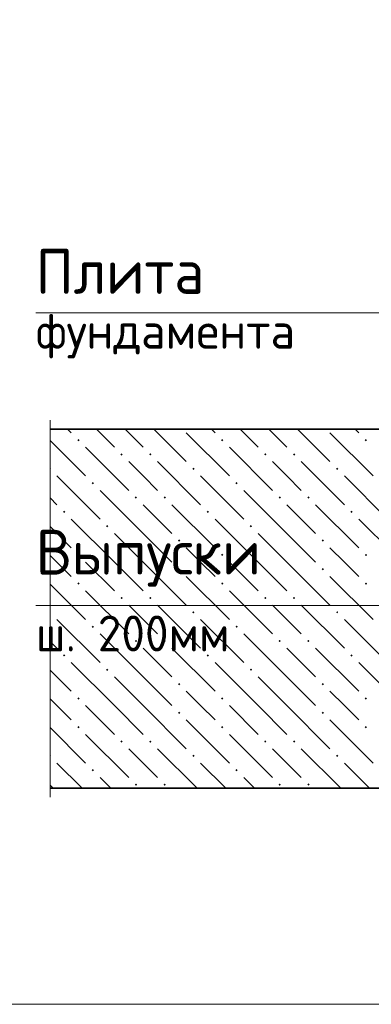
# Model space of a CAD drawing. Header units: millimetres. Extents: x 0 to 21000, y -5 to 14850.
# Tile 27 of 35: x 13053 to 14032, y 3448 to 6192. Entities that reach past the tile are written whole.
import ezdxf

# ---------------------------------------------------------------- set-up
doc = ezdxf.new("R2010")
doc.units = ezdxf.units.MM
for name, color, linetype, lineweight in [('Standard', 7, 'Continuous', 25), ('Позиционная метка диаметр_ шаг', 7, 'Continuous', 13), ('Позиционная метка линия выноска', 7, 'Continuous', 13)]:
    doc.layers.add(name, color=color, linetype=linetype, lineweight=lineweight)
doc.layers.add('ЖБ Плита Фундамента верхний уровень', color=7, linetype='Continuous', lineweight=25, true_color=0x783c14)
doc.layers.add('Размерная выноска', color=7, linetype='Continuous')
doc.styles.add('ISOCPEUR', font='txt')

msp = doc.modelspace()

# ---------------------------------------------------------------- hatches: boundary and pattern name
at = {"layer": 'ЖБ Плита Фундамента верхний уровень', "linetype": 'Continuous', "lineweight": 18, "transparency": 33554687}
for points in [[(13213.4, 5019.9), (13216.6, 5023.2), (13219.9, 5019.9), (13216.6, 5016.7)], [(13613.4, 5019.9), (13616.6, 5023.2), (13619.9, 5019.9), (13616.6, 5016.7)], [(14013.4, 5019.9), (14016.6, 5023.2), (14019.9, 5019.9), (14016.6, 5016.7)], [(13333.4, 4979.9), (13336.6, 4983.2), (13339.8, 4979.9), (13336.6, 4976.7)], [(13413.4, 4979.9), (13416.6, 4983.2), (13419.9, 4979.9), (13416.6, 4976.7)], [(13733.4, 4979.9), (13736.6, 4983.2), (13739.8, 4979.9), (13736.6, 4976.7)], [(13813.4, 4979.9), (13816.6, 4983.2), (13819.9, 4979.9), (13816.6, 4976.7)], [(13137.8, 4942), (13139.8, 4939.9), (13137.8, 4937.8)], [(13533.4, 4939.9), (13536.6, 4943.2), (13539.8, 4939.9), (13536.6, 4936.7)], [(13933.4, 4939.9), (13936.6, 4943.2), (13939.8, 4939.9), (13936.6, 4936.7)], [(13253.4, 4899.9), (13256.6, 4903.2), (13259.9, 4899.9), (13256.6, 4896.7)], [(13653.4, 4899.9), (13656.6, 4903.2), (13659.9, 4899.9), (13656.6, 4896.7)], [(13373.4, 4859.9), (13376.6, 4863.2), (13379.9, 4859.9), (13376.6, 4856.7)], [(13453.4, 4859.9), (13456.6, 4863.2), (13459.9, 4859.9), (13456.6, 4856.7)], [(13773.4, 4859.9), (13776.6, 4863.2), (13779.9, 4859.9), (13776.6, 4856.7)], [(13853.4, 4859.9), (13856.6, 4863.2), (13859.9, 4859.9), (13856.6, 4856.7)], [(13173.4, 4819.9), (13176.6, 4823.2), (13179.9, 4819.9), (13176.6, 4816.7)], [(13573.4, 4819.9), (13576.6, 4823.2), (13579.9, 4819.9), (13576.6, 4816.7)], [(13973.4, 4819.9), (13976.6, 4823.2), (13979.9, 4819.9), (13976.6, 4816.7)], [(13293.3, 4779.9), (13296.6, 4783.2), (13299.9, 4779.9), (13296.6, 4776.7)], [(13693.3, 4779.9), (13696.6, 4783.2), (13699.9, 4779.9), (13696.6, 4776.7)], [(13493.3, 4739.9), (13496.6, 4743.2), (13499.9, 4739.9), (13496.6, 4736.7)], [(13893.3, 4739.9), (13896.6, 4743.2), (13899.9, 4739.9), (13896.6, 4736.7)], [(13213.4, 4699.9), (13216.6, 4703.2), (13219.9, 4699.9), (13216.6, 4696.7)], [(13613.4, 4699.9), (13616.6, 4703.2), (13619.9, 4699.9), (13616.6, 4696.7)], [(14013.4, 4699.9), (14016.6, 4703.2), (14019.9, 4699.9), (14016.6, 4696.7)], [(13493.3, 4659.9), (13496.6, 4663.2), (13499.9, 4659.9), (13496.6, 4656.7)], [(13893.3, 4659.9), (13896.6, 4663.2), (13899.9, 4659.9), (13896.6, 4656.7)], [(13213.4, 4619.9), (13216.6, 4623.2), (13219.9, 4619.9), (13216.6, 4616.7)], [(13613.4, 4619.9), (13616.6, 4623.2), (13619.9, 4619.9), (13616.6, 4616.7)], [(14013.4, 4619.9), (14016.6, 4623.2), (14019.9, 4619.9), (14016.6, 4616.7)], [(13333.4, 4579.9), (13336.6, 4583.2), (13339.8, 4579.9), (13336.6, 4576.7)], [(13413.4, 4579.9), (13416.6, 4583.2), (13419.9, 4579.9), (13416.6, 4576.7)], [(13733.4, 4579.9), (13736.6, 4583.2), (13739.8, 4579.9), (13736.6, 4576.7)], [(13813.4, 4579.9), (13816.6, 4583.2), (13819.9, 4579.9), (13816.6, 4576.7)], [(13137.8, 4542), (13139.8, 4539.9), (13137.8, 4537.8)], [(13533.4, 4539.9), (13536.6, 4543.2), (13539.8, 4539.9), (13536.6, 4536.7)], [(13933.4, 4539.9), (13936.6, 4543.2), (13939.8, 4539.9), (13936.6, 4536.7)], [(13253.4, 4499.9), (13256.6, 4503.2), (13259.9, 4499.9), (13256.6, 4496.7)], [(13653.4, 4499.9), (13656.6, 4503.2), (13659.9, 4499.9), (13656.6, 4496.7)], [(13373.4, 4459.9), (13376.6, 4463.2), (13379.9, 4459.9), (13376.6, 4456.7)], [(13453.4, 4459.9), (13456.6, 4463.2), (13459.9, 4459.9), (13456.6, 4456.7)], [(13773.4, 4459.9), (13776.6, 4463.2), (13779.9, 4459.9), (13776.6, 4456.7)], [(13853.4, 4459.9), (13856.6, 4463.2), (13859.9, 4459.9), (13856.6, 4456.7)], [(13173.4, 4419.9), (13176.6, 4423.2), (13179.9, 4419.9), (13176.6, 4416.7)], [(13573.4, 4419.9), (13576.6, 4423.2), (13579.9, 4419.9), (13576.6, 4416.7)], [(13973.4, 4419.9), (13976.6, 4423.2), (13979.9, 4419.9), (13976.6, 4416.7)], [(13293.3, 4379.9), (13296.6, 4383.2), (13299.9, 4379.9), (13296.6, 4376.7)], [(13693.3, 4379.9), (13696.6, 4383.2), (13699.9, 4379.9), (13696.6, 4376.7)], [(13493.3, 4339.9), (13496.6, 4343.2), (13499.9, 4339.9), (13496.6, 4336.7)], [(13893.3, 4339.9), (13896.6, 4343.2), (13899.9, 4339.9), (13896.6, 4336.7)], [(13213.4, 4299.9), (13216.6, 4303.2), (13219.9, 4299.9), (13216.6, 4296.7)], [(13613.4, 4299.9), (13616.6, 4303.2), (13619.9, 4299.9), (13616.6, 4296.7)], [(14013.4, 4299.9), (14016.6, 4303.2), (14019.9, 4299.9), (14016.6, 4296.7)], [(13493.3, 4259.9), (13496.6, 4263.2), (13499.9, 4259.9), (13496.6, 4256.7)], [(13893.3, 4259.9), (13896.6, 4263.2), (13899.9, 4259.9), (13896.6, 4256.7)], [(13213.4, 4219.9), (13216.6, 4223.2), (13219.9, 4219.9), (13216.6, 4216.7)], [(13613.4, 4219.9), (13616.6, 4223.2), (13619.9, 4219.9), (13616.6, 4216.7)], [(14013.4, 4219.9), (14016.6, 4223.2), (14019.9, 4219.9), (14016.6, 4216.7)], [(13333.4, 4179.9), (13336.6, 4183.2), (13339.8, 4179.9), (13336.6, 4176.7)], [(13413.4, 4179.9), (13416.6, 4183.2), (13419.9, 4179.9), (13416.6, 4176.7)], [(13733.4, 4179.9), (13736.6, 4183.2), (13739.8, 4179.9), (13736.6, 4176.7)], [(13813.4, 4179.9), (13816.6, 4183.2), (13819.9, 4179.9), (13816.6, 4176.7)], [(13137.8, 4142), (13139.8, 4139.9), (13137.8, 4137.8)], [(13533.4, 4139.9), (13536.6, 4143.2), (13539.8, 4139.9), (13536.6, 4136.7)], [(13933.4, 4139.9), (13936.6, 4143.2), (13939.8, 4139.9), (13936.6, 4136.7)], [(13253.4, 4099.9), (13256.6, 4103.2), (13259.9, 4099.9), (13256.6, 4096.7)], [(13653.4, 4099.9), (13656.6, 4103.2), (13659.9, 4099.9), (13656.6, 4096.7)], [(13373.4, 4059.9), (13376.6, 4063.2), (13379.9, 4059.9), (13376.6, 4056.7)], [(13453.4, 4059.9), (13456.6, 4063.2), (13459.9, 4059.9), (13456.6, 4056.7)], [(13773.4, 4059.9), (13776.6, 4063.2), (13779.9, 4059.9), (13776.6, 4056.7)], [(13853.4, 4059.9), (13856.6, 4063.2), (13859.9, 4059.9), (13856.6, 4056.7)]]:
    msp.add_hatch(color=7, dxfattribs=at).paths.add_polyline_path(points, flags=16)

# ---------------------------------------------------------------- linework, layer by layer
at = {"layer": 'Standard', "color": 254, "linetype": 'Continuous', "lineweight": 18, "true_color": 0xc4c4ff, "transparency": 33554687}
msp.add_lwpolyline([(12887.8, 3447.6), (15775.3, 3447.6), (15775.3, 12925.1), (12887.8, 12925.1), (12887.8, 3447.6)], dxfattribs=at)
at = {"layer": 'ЖБ Плита Фундамента верхний уровень', "color": 7, "linetype": 'Continuous', "lineweight": 35, "transparency": 33554687}
for p, q in [((14463.9, 5050.1), (13137.8, 5050.1)), ((13137.8, 4050.1), (15525.3, 4050.1))]:
    msp.add_line(p, q, dxfattribs=at)
at = {"layer": 'ЖБ Плита Фундамента верхний уровень', "color": 252, "linetype": 'Continuous', "lineweight": 18, "true_color": 0x8f8f8f, "transparency": 33554687}
for p, q in [((13196.6, 5039.9), (13186.5, 5050.1)), ((13266.5, 5050.1), (13316.6, 4999.9)), ((13346.5, 5050.1), (13396.6, 4999.9)), ((13426.4, 5050.1), (13516.6, 4959.9)), ((13596.6, 5039.9), (13586.5, 5050.1)), ((13666.5, 5050.1), (13716.6, 4999.9)), ((13746.5, 5050.1), (13796.6, 4999.9)), ((13826.4, 5050.1), (13916.6, 4959.9)), ((13996.6, 5039.9), (13986.5, 5050.1)), ((13516.6, 5039.9), (13636.6, 4919.9)), ((13916.6, 5039.9), (14036.6, 4919.9)), ((13137.8, 5018.7), (13236.6, 4919.9)), ((13236.6, 4999.9), (13356.6, 4879.9)), ((13636.6, 4999.9), (13756.6, 4879.9)), ((13396.6, 4919.9), (13356.6, 4959.9)), ((13436.6, 4959.9), (13556.6, 4839.9)), ((13796.6, 4919.9), (13756.6, 4959.9)), ((13836.6, 4959.9), (13956.6, 4839.9)), ((13156.6, 4919.9), (13276.6, 4799.9)), ((13436.6, 4879.9), (13396.6, 4919.9)), ((13556.6, 4919.9), (13676.6, 4799.9)), ((13836.6, 4879.9), (13796.6, 4919.9)), ((13956.6, 4919.9), (14076.6, 4799.9)), ((13137.8, 4858.7), (13156.6, 4839.9)), ((13396.6, 4759.9), (13276.6, 4879.9)), ((13796.6, 4759.9), (13676.6, 4879.9)), ((13396.6, 4839.9), (13476.6, 4759.9)), ((13476.6, 4839.9), (13596.6, 4719.9)), ((13796.6, 4839.9), (13876.6, 4759.9)), ((13876.6, 4839.9), (13996.6, 4719.9)), ((13137.8, 4778.7), (13196.6, 4719.9)), ((13316.6, 4679.9), (13196.6, 4799.9)), ((13716.6, 4679.9), (13596.6, 4799.9)), ((14116.6, 4679.9), (13996.6, 4799.9)), ((13316.6, 4759.9), (13396.6, 4679.9)), ((13396.6, 4759.9), (13476.6, 4679.9)), ((13716.6, 4759.9), (13796.6, 4679.9)), ((13796.6, 4759.9), (13876.6, 4679.9)), ((13556.6, 4679.9), (13516.6, 4719.9)), ((13956.6, 4679.9), (13916.6, 4719.9)), ((13156.6, 4679.9), (13137.8, 4698.7)), ((13196.6, 4639.9), (13156.6, 4679.9)), ((13236.6, 4679.9), (13316.6, 4599.9)), ((13316.6, 4679.9), (13396.6, 4599.9)), ((13396.6, 4679.9), (13516.6, 4559.9)), ((13596.6, 4639.9), (13556.6, 4679.9)), ((13636.6, 4679.9), (13716.6, 4599.9)), ((13716.6, 4679.9), (13796.6, 4599.9)), ((13796.6, 4679.9), (13916.6, 4559.9)), ((13996.6, 4639.9), (13956.6, 4679.9)), ((13516.6, 4639.9), (13636.6, 4519.9)), ((13916.6, 4639.9), (14036.6, 4519.9)), ((13137.8, 4618.7), (13236.6, 4519.9)), ((13236.6, 4599.9), (13356.6, 4479.9)), ((13636.6, 4599.9), (13756.6, 4479.9)), ((13396.6, 4519.9), (13356.6, 4559.9)), ((13436.6, 4559.9), (13556.6, 4439.9)), ((13796.6, 4519.9), (13756.6, 4559.9)), ((13836.6, 4559.9), (13956.6, 4439.9)), ((13156.6, 4519.9), (13276.6, 4399.9)), ((13436.6, 4479.9), (13396.6, 4519.9)), ((13556.6, 4519.9), (13676.6, 4399.9)), ((13836.6, 4479.9), (13796.6, 4519.9)), ((13956.6, 4519.9), (14076.6, 4399.9)), ((13396.6, 4359.9), (13276.6, 4479.9)), ((13796.6, 4359.9), (13676.6, 4479.9)), ((13137.8, 4458.7), (13156.6, 4439.9)), ((13396.6, 4439.9), (13476.6, 4359.9)), ((13476.6, 4439.9), (13596.6, 4319.9)), ((13796.6, 4439.9), (13876.6, 4359.9)), ((13876.6, 4439.9), (13996.6, 4319.9)), ((13316.6, 4279.9), (13196.6, 4399.9)), ((13716.6, 4279.9), (13596.6, 4399.9)), ((14116.6, 4279.9), (13996.6, 4399.9)), ((13137.8, 4378.7), (13196.6, 4319.9)), ((13316.6, 4359.9), (13396.6, 4279.9)), ((13396.6, 4359.9), (13476.6, 4279.9)), ((13716.6, 4359.9), (13796.6, 4279.9)), ((13796.6, 4359.9), (13876.6, 4279.9)), ((13556.6, 4279.9), (13516.6, 4319.9)), ((13956.6, 4279.9), (13916.6, 4319.9)), ((13156.6, 4279.9), (13137.8, 4298.7)), ((13196.6, 4239.9), (13156.6, 4279.9)), ((13236.6, 4279.9), (13316.6, 4199.9)), ((13316.6, 4279.9), (13396.6, 4199.9)), ((13396.6, 4279.9), (13516.6, 4159.9)), ((13596.6, 4239.9), (13556.6, 4279.9)), ((13636.6, 4279.9), (13716.6, 4199.9)), ((13716.6, 4279.9), (13796.6, 4199.9)), ((13796.6, 4279.9), (13916.6, 4159.9)), ((13996.6, 4239.9), (13956.6, 4279.9)), ((13516.6, 4239.9), (13636.6, 4119.9)), ((13916.6, 4239.9), (14036.6, 4119.9)), ((13137.8, 4218.7), (13236.6, 4119.9)), ((13236.6, 4199.9), (13356.6, 4079.9)), ((13636.6, 4199.9), (13756.6, 4079.9)), ((13396.6, 4119.9), (13356.6, 4159.9)), ((13436.6, 4159.9), (13546.5, 4050.1)), ((13796.6, 4119.9), (13756.6, 4159.9)), ((13836.6, 4159.9), (13946.5, 4050.1)), ((13156.6, 4119.9), (13226.5, 4050.1)), ((13436.6, 4079.9), (13396.6, 4119.9)), ((13556.6, 4119.9), (13626.5, 4050.1)), ((13836.6, 4079.9), (13796.6, 4119.9)), ((13956.6, 4119.9), (14026.5, 4050.1)), ((13306.5, 4050.1), (13276.6, 4079.9)), ((13706.5, 4050.1), (13676.6, 4079.9)), ((13137.8, 4058.7), (13146.5, 4050.1))]:
    msp.add_line(p, q, dxfattribs=at)
at = {"layer": 'Позиционная метка линия выноска', "color": 7, "linetype": 'Continuous', "lineweight": 13, "transparency": 33554687}
for points in [[(14115.1, 4973.5), (14115.1, 5374.9), (13097.8, 5374.9)], [(14535.7, 4558.6), (14265.1, 4558.6), (13097.8, 4558.6)]]:
    msp.add_lwpolyline(points, dxfattribs=at)
at = {"layer": 'Размерная выноска', "color": 7, "linetype": 'Continuous', "lineweight": 13, "transparency": 33554687}
msp.add_line((13137.8, 5075.1), (13137.8, 4025.1), dxfattribs=at)

# ---------------------------------------------------------------- texts
at = {"layer": 'Позиционная метка диаметр_ шаг', "color": 7, "linetype": 'Continuous', "lineweight": 25, "transparency": 33554687, "attachment_point": 7, "style": 'ISOCPEUR'}
for s, insert, char_height, width in [('\\W0.95;Плита', (13097.8, 5427.4), 125, 546.66), ('\\W0.97;фундамента', (13097.8, 5247.4), 100, 818.278), ('\\W0.96;Выпуски', (13097.8, 4611.1), 125, 684.715), ('\\W0.96;ш. 200мм', (13097.8, 4431.1), 100, 597.94)]:
    msp.add_mtext(s, dxfattribs=dict(at, insert=insert, char_height=char_height, width=width))

doc.saveas('drawing.dxf')
